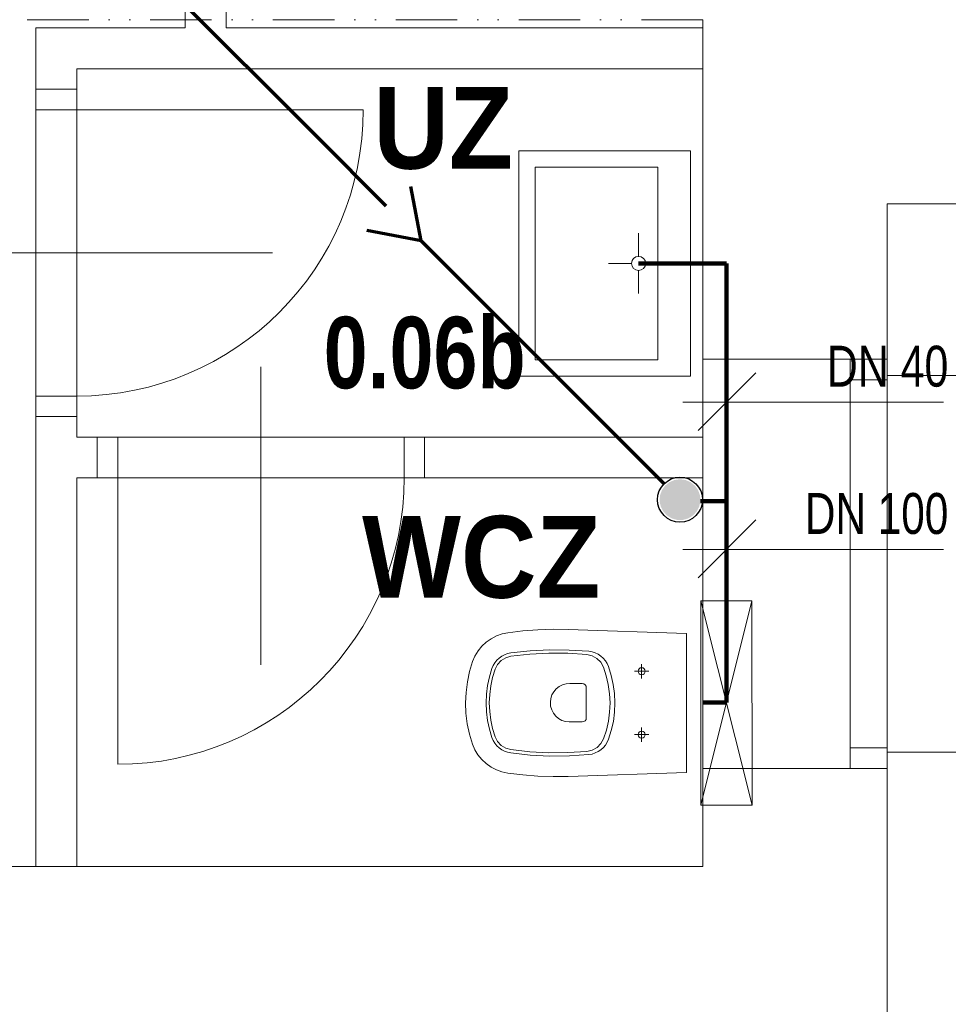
# Model space of a CAD drawing. Header units: millimetres. Extents: x -18273 to 24357, y -63097 to -43615.
# Tile 6 of 10: x 4758 to 7027, y -59553 to -57147. Entities that reach past the tile are written whole.
import ezdxf

# ---------------------------------------------------------------- set-up
doc = ezdxf.new("R2010")
doc.units = ezdxf.units.MM
doc.linetypes.add('JIS_09_15', pattern=[300, 150, -50, 0, -50, 0, -50])
for name, color, linetype, lineweight in [('XR$1$1.PP - SLEPY_1', 7, 'Continuous', 25), ('XR$2$KANALIZACE_1', 7, 'Continuous', 25), ('XR$3$1.NP - SLEPY_1', 7, 'Continuous', 25)]:
    doc.layers.add(name, color=color, linetype=linetype, lineweight=lineweight)
doc.styles.add('ARIAL', font='ARIAL.TTF')
doc.styles.add('Arial Black', font='Arial Black')

# ---------------------------------------------------------------- blocks, each defined once
blk = doc.blocks.new('KOMPLEXNÍ OBJEKT_5')
at = {"layer": 'XR$1$1.PP - SLEPY_1', "color": 251, "linetype": 'Continuous', "lineweight": 13}
for p, q in [((6397.2, -57466.9), (5977.2, -57466.9)), ((5977.2, -58017.7), (5977.2, -57466.9)), ((6397.2, -57466.9), (6397.2, -58017.7)), ((6317.2, -57506.9), (6017.2, -57506.9)), ((6017.2, -57506.9), (6017.2, -57977.7)), ((6317.2, -57977.7), (6317.2, -57506.9)), ((6270, -57725.1), (6270, -57668.4)), ((6252.8, -57742.3), (6196.1, -57742.3)), ((6287.1, -57742.3), (6397.2, -57742.3)), ((6270, -57759.5), (6270, -57816.2)), ((6017.2, -57977.7), (6317.2, -57977.7)), ((6397.2, -58017.7), (5977.2, -58017.7)), ((6397.2, -58017.7), (6053.1, -58017.7))]:
    blk.add_line(p, q, dxfattribs=at)
blk.add_arc((6270, -57742.3), 17.2, 270.0000000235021, 269.9999827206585, dxfattribs=at)
blk = doc.blocks.new('KOMPLEXNÍ OBJEKT_9')
at = {"layer": 'XR$1$1.PP - SLEPY_1', "color": 251, "linetype": 'Continuous', "lineweight": 13}
blk.add_line((6387.2, -58986.7), (6387.1, -58646.7), dxfattribs=at)
for points in [[(6387.1, -58646.7), (6097.9, -58637.2), (6061, -58636.7), (6024.1, -58637.9), (5987.3, -58640.7), (5950.6, -58645), (5936.3, -58648), (5922.5, -58653), (5909.5, -58659.7), (5897.6, -58668.2), (5887, -58678.2), (5877.8, -58689.6), (5870.2, -58702.1), (5864.5, -58715.5), (5857, -58740.2), (5851.6, -58765.4), (5848.3, -58791), (5847.2, -58816.7), (5847, -58816.2), (5848.1, -58841.9), (5851.4, -58867.5), (5856.8, -58892.7), (5864.3, -58917.3), (5870, -58930.9), (5877.5, -58943.5), (5886.7, -58954.9), (5897.4, -58965), (5909.4, -58973.6), (5922.4, -58980.4), (5936.2, -58985.3), (5950.6, -58988.4), (5987.3, -58992.7), (6024.1, -58995.5), (6061, -58996.6), (6097.9, -58996.2), (6387.2, -58986.7)], [(6259.9, -58739.2), (6277.5, -58739.2), (6295.1, -58739.2)], [(6277.6, -58747.8), (6280.9, -58747.1), (6283.6, -58745.2), (6285.5, -58742.4), (6286.1, -58739.2), (6285.4, -58735.9), (6283.6, -58733.1), (6280.8, -58731.2), (6277.5, -58730.5), (6274.2, -58731.2), (6271.4, -58733.1), (6269.5, -58735.9), (6268.9, -58739.2), (6269.5, -58742.5), (6271.4, -58745.3), (6274.2, -58747.1), (6277.5, -58747.8), (6277.6, -58747.8)], [(6277.5, -58756.8), (6277.5, -58739.2), (6277.5, -58721.5)], [(6277.6, -58902.8), (6280.9, -58902.1), (6283.6, -58900.2), (6285.5, -58897.4), (6286.1, -58894.2), (6285.4, -58890.9), (6283.6, -58888.1), (6280.8, -58886.2), (6277.5, -58885.5), (6274.2, -58886.2), (6271.4, -58888.1), (6269.5, -58890.9), (6268.9, -58894.2), (6269.5, -58897.5), (6271.4, -58900.3), (6274.2, -58902.1), (6277.5, -58902.8), (6277.6, -58902.8)], [(6277.5, -58911.8), (6277.5, -58894.2), (6277.5, -58876.5)], [(6259.9, -58894.2), (6277.5, -58894.2), (6295.1, -58894.2)]]:
    blk.add_lwpolyline(points, dxfattribs=at)
for points in [[(5957.5, -58938.8), (6005.1, -58944.1), (6052.9, -58946.5), (6100.8, -58946.1), (6148.6, -58942.8), (6156.5, -58941.5), (6164.1, -58939), (6171.3, -58935.6), (6178, -58931.1), (6184, -58925.7), (6189.1, -58919.6), (6193.4, -58912.8), (6196.6, -58905.5), (6203.4, -58883.8), (6208.3, -58861.7), (6211.2, -58839.2), (6212.2, -58816.6), (6211.1, -58793.9), (6208.1, -58771.4), (6203.2, -58749.3), (6196.3, -58727.7), (6193.1, -58720.4), (6188.8, -58713.6), (6183.7, -58707.5), (6177.7, -58702.2), (6171, -58697.7), (6163.8, -58694.3), (6156.2, -58691.9), (6148.3, -58690.5), (6100.6, -58687.3), (6052.8, -58686.9), (6005, -58689.3), (5957.5, -58694.5), (5949.9, -58696.1), (5942.5, -58698.8), (5935.6, -58702.4), (5929.3, -58706.9), (5923.6, -58712.2), (5918.7, -58718.3), (5914.7, -58725), (5911.6, -58732.1), (5905.4, -58752.7), (5900.8, -58773.8), (5898.1, -58795.2), (5897.2, -58816.7), (5898.1, -58838.2), (5900.9, -58859.6), (5905.4, -58880.7), (5911.6, -58901.3), (5914.7, -58908.4), (5918.7, -58915.1), (5923.6, -58921.2), (5929.3, -58926.5), (5935.7, -58931), (5942.6, -58934.6), (5949.9, -58937.2), (5957.5, -58938.8)], [(6143.8, -58935.2), (6156.8, -58932.2), (6168.4, -58925.6), (6177.8, -58916.1), (6184.3, -58904.4), (6191.2, -58883), (6196.2, -58861.2), (6199.2, -58839), (6200.2, -58816.6), (6199.1, -58794.2), (6196, -58772), (6191, -58750.1), (6184, -58728.9), (6177.5, -58717.2), (6168.1, -58707.7), (6156.5, -58701.2), (6143.5, -58698.1), (6097.1, -58695.2), (6050.6, -58694.9), (6004.2, -58697.4), (5958, -58702.5), (5945.4, -58706.1), (5934.3, -58712.9), (5925.4, -58722.5), (5919.4, -58734), (5913.2, -58754.2), (5908.8, -58774.8), (5906.1, -58795.7), (5905.2, -58816.7), (5906.1, -58837.7), (5908.8, -58858.6), (5913.3, -58879.2), (5919.4, -58899.3), (5925.4, -58910.9), (5934.3, -58920.5), (5945.4, -58927.3), (5958, -58930.8), (6004.3, -58936), (6050.8, -58938.4), (6097.3, -58938.2), (6143.8, -58935.2)], [(6142.3, -58779.1), (6141.6, -58775.3), (6139.4, -58772.1), (6136.2, -58769.9), (6132.3, -58769.1), (6102.4, -58769.1), (6093.2, -58769.8), (6084.4, -58772.3), (6076.1, -58776.5), (6068.9, -58782.2), (6062.9, -58789.2), (6058.3, -58797.2), (6055.5, -58806), (6054.4, -58815.1), (6055.1, -58824.3), (6057.6, -58833.2), (6061.8, -58841.4), (6067.5, -58848.7), (6074.5, -58854.7), (6082.5, -58859.2), (6091.3, -58862.1), (6100.4, -58863.1), (6102.4, -58863.1), (6132.3, -58863.1), (6136.2, -58862.4), (6139.4, -58860.2), (6141.6, -58857), (6142.3, -58853.1), (6142.3, -58779.1)]]:
    blk.add_lwpolyline(points, close=True, dxfattribs=at)
blk = doc.blocks.new('KOMPLEXNÍ OBJEKT_10')
at = {"layer": 'XR$1$1.PP - SLEPY_1', "color": 251, "linetype": 'Continuous', "lineweight": 13}
for p, q in [((6422.2, -59066.7), (6422.1, -58566.7)), ((6422.1, -58566.7), (6547.1, -58566.7)), ((6422.1, -58566.7), (6547.2, -59066.7)), ((6547.1, -58566.7), (6422.2, -59066.7)), ((6547.2, -59066.7), (6547.1, -58566.7)), ((6422.2, -59066.7), (6547.2, -59066.7))]:
    blk.add_line(p, q, dxfattribs=at)
blk = doc.blocks.new('KOMPLEXNÍ OBJEKT_18')
at = {"layer": 'XR$1$1.PP - SLEPY_1', "color": 138, "linetype": 'Continuous', "lineweight": 13}
for p, q in [((5347.2, -58723.2), (5347.2, -57995.3)), ((5747.2, -58166.7), (4947.2, -58166.7)), ((4997.2, -58966.7), (4997.2, -58166.7)), ((5697.2, -58166.7), (5697.2, -58266.7)), ((5747.2, -58266.7), (4947.2, -58266.7))]:
    blk.add_line(p, q, dxfattribs=at)
blk.add_arc((4997.2, -58266.7), 700, 270, 0, dxfattribs=at)
blk = doc.blocks.new('KOMPLEXNÍ OBJEKT_19')
at = {"layer": 'XR$1$1.PP - SLEPY_1', "color": 138, "linetype": 'Continuous', "lineweight": 13}
for p, q in [((4797.2, -58116.7), (4797.2, -57316.7)), ((4897.2, -58116.7), (4897.2, -57316.7)), ((5597.2, -57366.7), (4797.2, -57366.7)), ((5375.8, -57716.7), (4685.8, -57716.7)), ((4797.2, -58066.7), (4897.2, -58066.7))]:
    blk.add_line(p, q, dxfattribs=at)
blk.add_arc((4897.2, -57366.7), 700, 270, 0, dxfattribs=at)
blk = doc.blocks.new('VZOROVÁ ČÁRA_8')
at = {"layer": 'XR$2$KANALIZACE_1', "color": 7, "linetype": 'Continuous', "lineweight": 70}
for p, q in [((5120.8, -57069.5), (5483.8, -57432.5)), ((5653.5, -57602.2), (5483.8, -57432.5)), ((5738.4, -57687), (5713.3, -57554.2)), ((5738.4, -57687), (5605.6, -57662)), ((5738.4, -57687), (6332.3, -58281))]:
    blk.add_line(p, q, dxfattribs=at)
blk = doc.blocks.new('KOMPLEXNÍ OBJEKT_92')
at = {"layer": 'XR$3$1.NP - SLEPY_1', "color": 138, "linetype": 'Continuous', "lineweight": 13}
for p, q in [((6877.2, -57976.7), (6877.2, -58016.7)), ((6877.2, -58016.7), (7057.2, -58016.7))]:
    blk.add_line(p, q, dxfattribs=at)
blk = doc.blocks.new('KOMPLEXNÍ OBJEKT_93')
at = {"layer": 'XR$3$1.NP - SLEPY_1', "color": 138, "linetype": 'Continuous', "lineweight": 13}
for p, q in [((6877.2, -58976.7), (6877.2, -58936.7)), ((6877.2, -58936.7), (7057.2, -58936.7))]:
    blk.add_line(p, q, dxfattribs=at)

msp = doc.modelspace()

# ---------------------------------------------------------------- hatches: boundary and pattern name
at = {"layer": 'XR$2$KANALIZACE_1', "linetype": 'Continuous', "lineweight": 25}
msp.add_hatch(color=253, dxfattribs=at).paths.add_polyline_path([(6371.2, -58269.9), (6357.7, -58271.7), (6345.2, -58277.2), (6334.7, -58285.8), (6326.8, -58296.9), (6322.3, -58309.7), (6321.3, -58323.3), (6324.1, -58336.6), (6330.4, -58348.7), (6339.7, -58358.7), (6351.3, -58365.8), (6364.4, -58369.4), (6378, -58369.4), (6391.1, -58365.8), (6402.8, -58358.7), (6412.1, -58348.7), (6418.3, -58336.6), (6421.1, -58323.3), (6420.2, -58309.7), (6415.6, -58296.9), (6407.8, -58285.8), (6397.2, -58277.2), (6384.7, -58271.7)])

# ---------------------------------------------------------------- linework, layer by layer
at = {"layer": 'XR$1$1.PP - SLEPY_1', "color": 138, "linetype": 'Continuous', "lineweight": 13}
for p, q in [((5162.2, -57166.7), (5162.2, -56066.7)), ((5262.2, -57166.7), (5262.2, -56216.7)), ((6427.2, -58166.7), (6427.2, -57146.7)), ((4797.2, -57316.7), (4797.2, -57166.7)), ((4797.2, -57166.7), (5162.2, -57166.7)), ((5262.2, -57166.7), (6427.2, -57166.7)), ((4897.2, -57316.7), (4897.2, -57266.7)), ((4897.2, -57266.7), (6427.2, -57266.7)), ((4797.2, -57316.7), (4897.2, -57316.7)), ((6877.2, -58166.7), (6877.2, -57596.7)), ((7202.2, -57596.7), (6877.2, -57596.7)), ((4897.2, -58116.7), (4797.2, -58116.7)), ((4797.2, -58116.7), (4797.2, -59216.7)), ((4897.2, -58166.7), (4897.2, -58116.7)), ((4897.2, -58166.7), (4947.2, -58166.7)), ((4947.2, -58266.7), (4947.2, -58166.7)), ((5747.2, -58266.7), (5747.2, -58166.7)), ((5747.2, -58166.7), (6427.2, -58166.7)), ((6427.2, -59216.7), (6427.2, -58166.7)), ((6877.2, -59666.7), (6877.2, -58166.7)), ((4897.2, -58266.7), (4947.2, -58266.7)), ((4897.2, -58266.7), (4897.2, -59216.7)), ((5747.2, -58266.7), (6427.2, -58266.7)), ((4701.6, -59216.7), (6427.2, -59216.7))]:
    msp.add_line(p, q, dxfattribs=at)
at = {"layer": 'XR$2$KANALIZACE_1', "color": 7, "linetype": 'Continuous', "lineweight": 100}
for p, q in [((6484.7, -57742.3), (6270, -57742.3)), ((6484.7, -58323.3), (6484.7, -57742.3)), ((6484.7, -58323.3), (6421.1, -58323.3)), ((6484.7, -58815.2), (6484.7, -58323.3)), ((6427.2, -58815.2), (6484.7, -58815.2))]:
    msp.add_line(p, q, dxfattribs=at)
at = {"layer": 'XR$2$KANALIZACE_1', "color": 7, "linetype": 'Continuous', "lineweight": 18}
for p, q in [((6556.9, -58009.5), (6415.4, -58151)), ((6378.1, -58081.7), (7015.1, -58081.7)), ((6556.9, -58369.5), (6415.4, -58511)), ((6378.1, -58441.7), (7015.1, -58441.7))]:
    msp.add_line(p, q, dxfattribs=at)
at = {"layer": 'XR$2$KANALIZACE_1', "color": 7, "linetype": 'Continuous', "lineweight": 25}
msp.add_circle((6371.2, -58319.9), 55, dxfattribs=at)
msp.add_circle((6371.2, -58319.9), 55, dxfattribs=at)
at = {"layer": 'XR$3$1.NP - SLEPY_1', "color": 138, "linetype": 'JIS_09_15', "lineweight": 13}
msp.add_line((6427.2, -57146.7), (4052.2, -57146.7), dxfattribs=at)
at = {"layer": 'XR$3$1.NP - SLEPY_1', "color": 138, "linetype": 'Continuous', "lineweight": 13}
for p, q in [((6427.2, -57976.7), (6427.2, -57146.7)), ((8427.2, -57596.7), (6877.2, -57596.7)), ((6877.2, -57976.7), (6877.2, -57596.7)), ((6877.2, -57976.7), (6427.2, -57976.7)), ((6427.2, -57976.7), (6427.2, -58976.7)), ((6787.2, -57976.7), (6787.2, -58976.7)), ((6877.2, -57976.7), (6877.2, -58976.7)), ((6787.2, -58026.7), (6877.2, -58026.7)), ((6787.2, -58926.7), (6877.2, -58926.7)), ((6427.2, -59216.7), (6427.2, -58976.7)), ((6877.2, -58976.7), (6427.2, -58976.7)), ((6877.2, -59666.7), (6877.2, -58976.7)), ((6427.2, -59216.7), (4052.2, -59216.7))]:
    msp.add_line(p, q, dxfattribs=at)

# ---------------------------------------------------------------- block references
at = {"layer": 'XR$1$1.PP - SLEPY_1', "color": 138, "linetype": 'Continuous', "lineweight": 13}
for name in ['KOMPLEXNÍ OBJEKT_19', 'KOMPLEXNÍ OBJEKT_18']:
    msp.add_blockref(name, (0, 0), dxfattribs=at)
at = {"layer": 'XR$1$1.PP - SLEPY_1', "color": 251, "linetype": 'Continuous', "lineweight": 13}
for name in ['KOMPLEXNÍ OBJEKT_5', 'KOMPLEXNÍ OBJEKT_10', 'KOMPLEXNÍ OBJEKT_9']:
    msp.add_blockref(name, (0, 0), dxfattribs=at)
at = {"layer": 'XR$2$KANALIZACE_1', "color": 7, "linetype": 'Continuous', "lineweight": 70}
msp.add_blockref('VZOROVÁ ČÁRA_8', (0, 0), dxfattribs=at)
at = {"layer": 'XR$3$1.NP - SLEPY_1', "color": 138, "linetype": 'Continuous', "lineweight": 13}
for name in ['KOMPLEXNÍ OBJEKT_92', 'KOMPLEXNÍ OBJEKT_93']:
    msp.add_blockref(name, (0, 0), dxfattribs=at)

# ---------------------------------------------------------------- texts
at = {"layer": 'XR$1$1.PP - SLEPY_1', "color": 138, "linetype": 'Continuous', "lineweight": 35, "insert": (5500.4, -58050.3), "char_height": 175, "width": 570.042, "attachment_point": 7, "style": 'Arial Black'}
msp.add_mtext('\\W0.69;0.06b', dxfattribs=at)
at = {"layer": 'XR$2$KANALIZACE_1', "color": 7, "linetype": 'Continuous', "lineweight": 35, "char_height": 200, "attachment_point": 7, "style": 'Arial Black'}
for s, insert, width in [('\\W0.80;UZ', (5621.9, -57513.8), 429.333), ('\\W0.80;WCZ', (5594.3, -58562.5), 640)]:
    msp.add_mtext(s, dxfattribs=dict(at, insert=insert, width=width))
at = {"layer": 'XR$2$KANALIZACE_1', "color": 7, "linetype": 'Continuous', "lineweight": 18, "char_height": 100, "attachment_point": 9, "rotation": 360, "style": 'ARIAL'}
for s, insert, width in [('\\W0.75;DN 40', (7026.9, -58045), 336.366), ('\\W0.74;DN 100', (7026.9, -58405), 394.554)]:
    msp.add_mtext(s, dxfattribs=dict(at, insert=insert, width=width))

doc.saveas('drawing.dxf')
